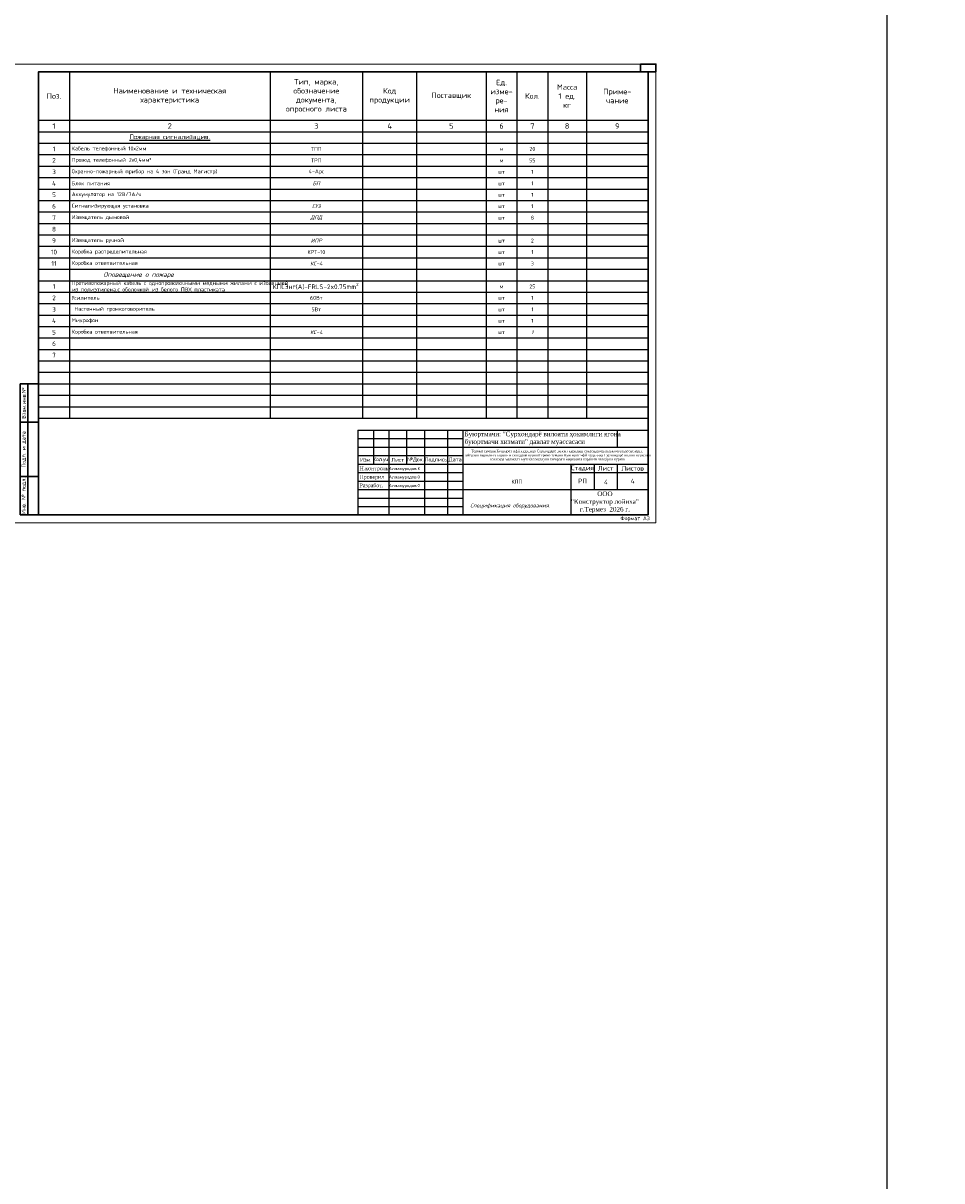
# Model space of a CAD drawing. Header units: millimetres. Extents: x -228268 to 1513407, y -439898 to -137408.
# Tile 27 of 128: x -88912 to -29376, y -289969 to -215005. Entities that reach past the tile are written whole.
import ezdxf

# ---------------------------------------------------------------- set-up
doc = ezdxf.new("R2010")
doc.units = ezdxf.units.MM
for name, color, linetype, lineweight in [('2 LINE', 7, 'Continuous', 9), ('Рамка (Sheet frame)', 7, 'Continuous', 30), ('Элемент модели - Зона_Ном_пера__41', 7, 'Continuous', 25)]:
    doc.layers.add(name, color=color, linetype=linetype, lineweight=lineweight)
for name, color, linetype in [('Text', 154, 'Continuous'), ('Штамп опасные', 7, 'Continuous'), ('Электрика', 7, 'Continuous')]:
    doc.layers.add(name, color=color, linetype=linetype)
doc.styles.add('250', font='isocpeur.ttf', dxfattribs={"height": 250})
doc.styles.add('GOST', font='isocpeur.ttf')
doc.styles.add('V@ler@Live', font='isocpeur.ttf')
doc.styles.add('ViTEXT', font='isocpeur.ttf')
doc.styles.add('Бристоль', font='isocpeui.ttf')
doc.styles.add('ГОСТ 250', font='isocpeur.ttf', dxfattribs={"height": 250})
doc.styles.add('ГОСТ 300', font='isocpeur.ttf', dxfattribs={"height": 300})
doc.styles.add('ГОСТ 350', font='isocpeur.ttf', dxfattribs={"height": 350})
doc.styles.add('Мой 250', font='isocpeui.ttf', dxfattribs={"height": 250})

# ---------------------------------------------------------------- blocks, each defined once
blk = doc.blocks.new('*U557')
at = {"lineweight": 30, "ltscale": 15}
blk.add_lwpolyline([(41010, 29700), (42010, 29700), (42010, 29200), (41010, 29200)], close=True, dxfattribs=at)
at = {"layer": 'Электрика', "color": 7, "lineweight": 30}
for p, q in [((810, 9000), (810, 500)), ((810, 9000), (2010, 9000)), ((1310, 9000), (1310, 500)), ((2010, 6500), (810, 6500)), ((2010, 3000), (810, 3000)), ((2010, 500), (810, 500))]:
    blk.add_line(p, q, dxfattribs=at)
at = {"layer": 'Электрика', "color": 7, "lineweight": 18}
blk.add_lwpolyline([(10, 0), (42010, 0), (42010, 29700), (10, 29700)], close=True, dxfattribs=at)
at = {"layer": 'Электрика', "color": 7, "lineweight": 30}
blk.add_lwpolyline([(2010, 500), (41510, 500), (41510, 29200), (2010, 29200)], close=True, dxfattribs=at)
at = {"insert": (39719, 413), "char_height": 250, "width": 1756.5, "attachment_point": 1, "style": '250'}
blk.add_mtext('Формат A3', dxfattribs=at)
at = {"layer": 'Электрика', "color": 7, "char_height": 250, "width": 2500, "attachment_point": 5, "rotation": 90, "style": 'ГОСТ 250'}
for s, insert in [('Взам.инв.№', (1060, 7750)), ('Подп. и дата', (1060, 4750)), ('Инв. № подл.', (1060, 1750))]:
    blk.add_mtext(s, dxfattribs=dict(at, insert=insert))

msp = doc.modelspace()

# ---------------------------------------------------------------- linework, layer by layer
at = {"lineweight": 25}
for p, q in [((-87912.4, -218153.2), (-72912.4, -218153.2)), ((-87912.4, -218153.2), (-87912.4, -240582.8)), ((-85912.4, -218153.2), (-85912.4, -240582.8)), ((-72912.4, -218153.2), (-48412.4, -218153.2)), ((-72912.4, -218153.2), (-72912.4, -240582.8)), ((-66912.4, -218153.2), (-66912.4, -240582.8)), ((-63412.4, -218153.2), (-63412.4, -240582.8)), ((-58912.4, -218153.2), (-58912.4, -240582.8)), ((-56912.4, -218153.2), (-56912.4, -240582.8)), ((-54912.4, -218153.2), (-54912.4, -240582.8)), ((-52412.4, -218153.2), (-52412.4, -240582.8)), ((-48412.4, -218153.2), (-48412.4, -240582.8)), ((-87912.4, -221295), (-48412.4, -221295)), ((-87912.4, -222036.8), (-48412.4, -222036.8)), ((-87912.4, -222778.7), (-48412.4, -222778.7)), ((-87912.4, -223520.5), (-85912.4, -223520.5)), ((-85912.4, -223520.5), (-48412.4, -223520.5)), ((-87912.4, -224262.3), (-85912.4, -224262.3)), ((-85912.4, -224262.3), (-48412.4, -224262.3)), ((-87912.4, -225004.2), (-85912.4, -225004.2)), ((-85912.4, -225004.2), (-48412.4, -225004.2)), ((-87912.4, -225746), (-85912.4, -225746)), ((-85912.4, -225746), (-48412.4, -225746)), ((-87912.4, -226487.9), (-85912.4, -226487.9)), ((-85912.4, -226487.9), (-48412.4, -226487.9)), ((-87912.4, -227229.7), (-85912.4, -227229.7)), ((-85912.4, -227229.7), (-48412.4, -227229.7)), ((-87912.4, -227971.5), (-85912.4, -227971.5)), ((-85912.4, -227971.5), (-48412.4, -227971.5)), ((-87912.4, -228713.4), (-85912.4, -228713.4)), ((-85912.4, -228713.4), (-48412.4, -228713.4)), ((-87912.4, -229455.2), (-85912.4, -229455.2)), ((-85912.4, -229455.2), (-48412.4, -229455.2)), ((-87912.4, -230197.1), (-85912.4, -230197.1)), ((-85912.4, -230197.1), (-48412.4, -230197.1)), ((-87912.4, -230938.9), (-72912.4, -230938.9)), ((-72912.4, -230938.9), (-48412.4, -230938.9)), ((-87912.4, -231680.7), (-85912.4, -231680.7)), ((-85912.4, -231680.7), (-48412.4, -231680.7)), ((-87912.4, -232422.6), (-85912.4, -232422.6)), ((-85912.4, -232422.6), (-48412.4, -232422.6)), ((-87912.4, -233164.4), (-85912.4, -233164.4)), ((-85912.4, -233164.4), (-48412.4, -233164.4)), ((-87912.4, -233906.2), (-85912.4, -233906.2)), ((-85912.4, -233906.2), (-48412.4, -233906.2)), ((-66912.4, -233906.2), (-66912.4, -234648.1)), ((-87912.4, -234648.1), (-85912.4, -234648.1)), ((-85912.4, -234648.1), (-48412.4, -234648.1)), ((-72912.4, -234648.1), (-66912.4, -234648.1)), ((-87912.4, -235389.9), (-85912.4, -235389.9)), ((-87912.4, -236131.8), (-85912.4, -236131.8)), ((-85912.4, -235389.9), (-48412.4, -235389.9)), ((-85912.4, -236131.8), (-48412.4, -236131.8)), ((-87912.4, -236873.6), (-72912.4, -236873.6)), ((-72912.4, -236873.6), (-48412.4, -236873.6)), ((-87912.4, -237615.4), (-72912.4, -237615.4)), ((-72912.4, -237615.4), (-48412.4, -237615.4)), ((-87912.4, -238357.3), (-72912.4, -238357.3)), ((-72912.4, -238357.3), (-48412.4, -238357.3)), ((-87912.4, -239099.1), (-72912.4, -239099.1)), ((-72912.4, -239099.1), (-48412.4, -239099.1)), ((-87912.4, -239840.9), (-72912.4, -239840.9)), ((-72912.4, -239840.9), (-48412.4, -239840.9)), ((-87912.4, -240582.8), (-72912.4, -240582.8)), ((-72912.4, -240582.8), (-48412.4, -240582.8))]:
    msp.add_line(p, q, dxfattribs=at)
at = {"color": 1}
msp.add_lwpolyline([(-228267.8, -152317.9), (-228267.8, -439897.6), (-32920.2, -439897.6), (-32920.2, -152317.9), (-228267.8, -152317.9)], dxfattribs=at)
at = {"layer": 'Штамп опасные'}
for p, q in [((-67212.4, -241353.2), (-48412.4, -241353.2)), ((-67212.4, -241353.2), (-67212.4, -246853.2)), ((-66212.4, -241353.2), (-66212.4, -243553.2)), ((-65212.4, -241353.2), (-65212.4, -246853.2)), ((-64062.4, -241353.2), (-64062.4, -243553.2)), ((-62912.4, -241353.2), (-62912.4, -246853.2)), ((-61412.4, -241353.2), (-61412.4, -246853.2)), ((-60412.4, -241353.2), (-60412.4, -246853.2)), ((-50412.4, -241353.2), (-50412.4, -242453.2)), ((-48412.4, -241353.2), (-48412.4, -246853.2)), ((-67212.4, -241903.2), (-60412.4, -241903.2)), ((-67212.4, -242453.2), (-48412.4, -242453.2)), ((-67212.4, -243003.2), (-60412.4, -243003.2)), ((-67212.4, -243553.2), (-53412.4, -243553.2)), ((-53412.4, -243553.2), (-53412.4, -244103.2)), ((-51912.4, -243553.2), (-51912.4, -245203.2)), ((-50412.4, -243553.2), (-50412.4, -245203.2)), ((-67212.4, -244103.2), (-60412.4, -244103.2)), ((-53412.4, -244103.2), (-48412.4, -244103.2)), ((-67212.4, -244653.2), (-60412.4, -244653.2)), ((-67212.4, -245203.2), (-48412.4, -245203.2)), ((-67212.4, -245753.2), (-60412.4, -245753.2)), ((-53412.4, -245203.2), (-53412.4, -246853.2)), ((-67212.4, -246303.2), (-60412.4, -246303.2)), ((-67212.4, -246853.2), (-48412.4, -246853.2))]:
    msp.add_line(p, q, dxfattribs=at)
at = {"layer": 'Штамп опасные', "lineweight": 25}
for p, q in [((-53412.4, -243553.2), (-48412.4, -243553.2)), ((-53412.4, -244103.2), (-53412.4, -245203.2))]:
    msp.add_line(p, q, dxfattribs=at)

# ---------------------------------------------------------------- block references
at = {"color": 7, "lineweight": 25}
msp.add_blockref('*U557', (-89921.9, -247353.2), dxfattribs=at)

# ---------------------------------------------------------------- texts
at = {"lineweight": 25}
for s, insert, char_height, width, attachment_point, style in [('Тип, марка,\\Pобозначение\\Pдокумента,\\Pопросного листа', (-69912.4, -219724.1), 350, 5700, 5, 'ГОСТ 350'), ('Ед.\\Pизме-\\Pре-\\Pния', (-57912.4, -219724.1), 350, 1700, 5, 'ГОСТ 350'), ('Поз.', (-86912.4, -219724.1), 350, 1700, 5, 'ГОСТ 350'), ('Наименование и техническая\\Pхарактеристика', (-79412.4, -219724.1), 350, 12700, 5, 'ГОСТ 350'), ('Код\\Pпродукции', (-65162.4, -219724.1), 350, 3200, 5, 'ГОСТ 350'), ('Поставщик', (-61162.4, -219724.1), 350, 4200, 5, 'ГОСТ 350'), ('Кол.', (-55912.4, -219724.1), 350, 1700, 5, 'ГОСТ 350'), ('Масса\\P1 ед.\\Pкг', (-53662.4, -219724.1), 350, 2200, 5, 'ГОСТ 350'), ('Приме-\\Pчание', (-50412.4, -219724.1), 350, 3700, 5, 'ГОСТ 350'), ('1', (-86912.4, -221665.9), 350, 1700, 5, 'ГОСТ 350'), ('2', (-79412.4, -221665.9), 350, 12700, 5, 'ГОСТ 350'), ('3', (-69912.4, -221665.9), 350, 5700, 5, 'ГОСТ 350'), ('4', (-65162.4, -221665.9), 350, 3200, 5, 'ГОСТ 350'), ('5', (-61162.4, -221665.9), 350, 4200, 5, 'ГОСТ 350'), ('6', (-57912.4, -221665.9), 350, 1700, 5, 'ГОСТ 350'), ('7', (-55912.4, -221665.9), 350, 1700, 5, 'ГОСТ 350'), ('8', (-53662.4, -221665.9), 350, 2200, 5, 'ГОСТ 350'), ('9', (-50412.4, -221665.9), 350, 3700, 5, 'ГОСТ 350'), ('{\\LПожарная сигнализация.}', (-79412.4, -222407.8), 300, 12700, 5, 'ГОСТ 250'), ('1', (-86912.4, -223149.6), 300, 1700, 5, 'ГОСТ 300'), ('{\\C256;Кабель телефонный 10х2мм\\P}', (-85762.4, -223149.6), 250, 12700, 4, 'ГОСТ 250'), ('{\\C256;ТПП\\P}', (-69912.4, -223149.6), 250, 5700, 5, 'ГОСТ 250'), ('м', (-57912.4, -223149.6), 250, 1700, 5, 'ГОСТ 250'), ('20', (-55912.4, -223149.6), 250, 1700, 5, 'ГОСТ 250'), ('2', (-86912.4, -223891.4), 300, 1700, 5, 'ГОСТ 300'), ('Провод телефонный 2х0,4мм²\\P', (-85762.4, -223891.4), 250, 12700, 4, 'ГОСТ 250'), ('ТРП\\P', (-69912.4, -223891.4), 250, 5700, 5, 'ГОСТ 250'), ('м', (-57912.4, -223891.4), 250, 1700, 5, 'ГОСТ 250'), ('55', (-55912.4, -223891.4), 250, 1700, 5, 'ГОСТ 250'), ('3', (-86912.4, -224633.3), 300, 1700, 5, 'ГОСТ 300'), ('Охранно-пожарный прибор на 4 зон (Гранд Магистр) ', (-85762.4, -224633.3), 250, 12700, 4, 'ГОСТ 250'), ('4-Арс', (-69912.4, -224633.3), 250, 5700, 5, 'ГОСТ 250'), ('шт', (-57912.4, -224633.3), 250, 1700, 5, 'ГОСТ 250'), ('1', (-55912.4, -224633.3), 250, 1700, 5, 'ГОСТ 250'), ('4', (-86912.4, -225375.1), 300, 1700, 5, 'ГОСТ 300'), ('Блок питания \\P', (-85762.4, -225375.1), 250, 12700, 4, 'ГОСТ 250'), ('{\\fISOCPEUR|b0|i1|c204|p34;БП\\P}', (-69912.4, -225375.1), 250, 5700, 5, 'ГОСТ 250'), ('шт', (-57912.4, -225375.1), 250, 1700, 5, 'ГОСТ 250'), ('1', (-55912.4, -225375.1), 250, 1700, 5, 'ГОСТ 250'), ('5', (-86912.4, -226116.9), 300, 1700, 5, 'ГОСТ 300'), ('Аккумулятор на 12В/7А/ч\\P', (-85762.4, -226116.9), 250, 12700, 4, 'ГОСТ 250'), ('шт', (-57912.4, -226116.9), 250, 1700, 5, 'ГОСТ 250'), ('1', (-55912.4, -226116.9), 250, 1700, 5, 'ГОСТ 250'), ('6', (-86912.4, -226858.8), 300, 1700, 5, 'ГОСТ 300'), ('Сигнализирующая установка \\P', (-85762.4, -226858.8), 250, 12700, 4, 'ГОСТ 250'), ('{\\fISOCPEUR|b0|i1|c204|p34;СУЗ\\P}', (-69912.4, -226858.8), 250, 5700, 5, 'ГОСТ 250'), ('шт', (-57912.4, -226858.8), 250, 1700, 5, 'ГОСТ 250'), ('1', (-55912.4, -226858.8), 250, 1700, 5, 'ГОСТ 250'), ('7', (-86912.4, -227600.6), 300, 1700, 5, 'ГОСТ 300'), ('Извещатель дымовой \\P', (-85762.4, -227600.6), 250, 12700, 4, 'ГОСТ 250'), ('{\\fISOCPEUR|b0|i1|c204|p34;ДПД\\P}', (-69912.4, -227600.6), 250, 5700, 5, 'ГОСТ 250'), ('шт', (-57912.4, -227600.6), 250, 1700, 5, 'ГОСТ 250'), ('8', (-55912.4, -227600.6), 250, 1700, 5, 'ГОСТ 250'), ('8', (-86912.4, -228342.5), 300, 1700, 5, 'ГОСТ 300'), ('9', (-86912.4, -229084.3), 300, 1700, 5, 'ГОСТ 300'), ('Извещатель ручной \\P', (-85762.4, -229084.3), 250, 12700, 4, 'ГОСТ 250'), ('{\\fISOCPEUR|b0|i1|c204|p34;ИПР\\P}', (-69912.4, -229084.3), 250, 5700, 5, 'ГОСТ 250'), ('шт', (-57912.4, -229084.3), 250, 1700, 5, 'ГОСТ 250'), ('2', (-55912.4, -229084.3), 250, 1700, 5, 'ГОСТ 250'), ('10', (-86912.4, -229826.1), 300, 1700, 5, 'ГОСТ 300'), ('{\\C256;Коробка распределительная \\P}', (-85762.4, -229826.1), 250, 12700, 4, 'ГОСТ 250'), ('{\\C256;КРТ-10\\P}', (-69912.4, -229826.1), 250, 5700, 5, 'ГОСТ 250'), ('шт', (-57912.4, -229826.1), 250, 1700, 5, 'ГОСТ 250'), ('1', (-55912.4, -229826.1), 250, 1700, 5, 'ГОСТ 250'), ('11', (-86912.4, -230568), 300, 1700, 5, 'ГОСТ 300'), ('Коробка ответвительная \\P', (-85762.4, -230568), 250, 12700, 4, 'ГОСТ 250'), ('{\\fISOCPEUR|b0|i1|c204|p34;КС-4\\P}', (-69912.4, -230568), 250, 5700, 5, 'ГОСТ 250'), ('шт', (-57912.4, -230568), 250, 1700, 5, 'ГОСТ 250'), ('3', (-55912.4, -230568), 250, 1700, 5, 'ГОСТ 250'), ('1', (-86912.4, -232051.6), 300, 1700, 5, 'ГОСТ 300'), ('\\A1;Противопожарный кабель {\\A0;с однопроволочными медными жилами с изоляцией из полиэтилена,с оболочкой из белого ПВХ пластиката} ', (-85759.9, -232069.8), 250, 12700, 4, 'ГОСТ 250'), ('м', (-57912.4, -232051.6), 250, 1700, 5, 'ГОСТ 250'), ('25', (-55912.4, -232051.6), 250, 1700, 5, 'ГОСТ 250'), ('2', (-86912.4, -232793.5), 300, 1700, 5, 'ГОСТ 300'), ('{\\C256;Усилитель }', (-85762.4, -232793.5), 250, 12700, 4, 'ГОСТ 250'), ('60Вт', (-69912.4, -232793.5), 250, 5700, 5, 'ГОСТ 250'), ('шт', (-57912.4, -232793.5), 250, 1700, 5, 'ГОСТ 250'), ('1', (-55912.4, -232793.5), 250, 1700, 5, 'ГОСТ 250'), ('3', (-86912.4, -233535.3), 300, 1700, 5, 'ГОСТ 300'), (' Настенный громкоговоритель ', (-85762.4, -233535.3), 250, 12700, 4, 'ГОСТ 250'), ('5Вт', (-69912.4, -233535.3), 250, 5700, 5, 'ГОСТ 250'), ('шт', (-57912.4, -233535.3), 250, 1700, 5, 'ГОСТ 250'), ('1', (-55912.4, -233535.3), 250, 1700, 5, 'ГОСТ 250'), ('4', (-86912.4, -234277.2), 300, 1700, 5, 'ГОСТ 300'), ('{\\C256;Микрофон }', (-85762.4, -234277.2), 250, 12700, 4, 'ГОСТ 250'), ('шт', (-57912.4, -234277.2), 250, 1700, 5, 'ГОСТ 250'), ('1', (-55912.4, -234277.2), 250, 1700, 5, 'ГОСТ 250'), ('5', (-86912.4, -235019), 300, 1700, 5, 'ГОСТ 300'), ('Коробка ответвительная \\P', (-85762.4, -235019), 250, 12700, 4, 'ГОСТ 250'), ('{\\fISOCPEUR|b0|i1|c204|p34;КС-4\\P}', (-69912.4, -235019), 250, 5700, 5, 'ГОСТ 250'), ('шт', (-57912.4, -235019), 250, 1700, 5, 'ГОСТ 250'), ('1', (-55912.4, -235019), 250, 1700, 5, 'Мой 250'), ('6', (-86912.4, -235760.8), 300, 1700, 5, 'ГОСТ 300'), ('7', (-86912.4, -236502.7), 300, 1700, 5, 'ГОСТ 300')]:
    msp.add_mtext(s, dxfattribs=dict(at, insert=insert, char_height=char_height, width=width, attachment_point=attachment_point, style=style))
at = {"color": 7, "lineweight": 25, "ltscale": 0.095, "insert": (-57441.1, -246270.3), "char_height": 250, "width": 6900, "attachment_point": 5, "style": 'Мой 250'}
msp.add_mtext('{\\C256; Спецификация оборудования. }', dxfattribs=at)
at = {"layer": '2 LINE', "ltscale": 25, "char_height": 300, "attachment_point": 5, "style": 'GOST'}
for s, insert, width in [('{\\fISOCPEUR|b1|i1|c204|p34;\\C152;Оповещение о пожаре}', (-81429.9, -231324.3), 13400), ('\\A1;КПСЭнг(А)-FRLS-2x0.75mm{\\H0.7x;\\S2^ ;}', (-69953.7, -232037.5), 5680)]:
    msp.add_mtext(s, dxfattribs=dict(at, insert=insert, width=width))
at = {"layer": 'Text', "color": 0, "lineweight": 20, "ltscale": 30, "insert": (-56921.3, -244697.4), "char_height": 250, "width": 7000, "attachment_point": 5, "style": 'V@ler@Live'}
msp.add_mtext('{\\C7;КПП}', dxfattribs=at)
at = {"layer": 'Рамка (Sheet frame)', "color": 7, "lineweight": 15, "insert": (-149158.3, -225607.1), "char_height": 250, "width": 15237.265, "attachment_point": 4, "style": 'Бристоль'}
msp.add_mtext('\\pi6641.54902;Примечание:\\P\\pi0;1. Монтаж {\\C256;пожарных дымовых извещателей выполнить }на расстоянии не более 4 метров от стены.\\P2. {\\C0;При монтаже подвесных потолков предусмотреть доступ к извещателям, для обеспечения обслуживания дымовых извещателей. Крепления всех дымовых извещателей за и под подвесным потолком \\C256;могут быть откорректированы с учетом всех нормативных документов, а также с учётом расположения освещения, вентиляции или других коммуникаций,\\C0; высотную отметку плана смотреть в архитектурно-строительной части проекта.}', dxfattribs=at)
at = {"layer": 'Штамп опасные', "lineweight": 25, "style": 'ViTEXT'}
for s, insert, char_height, width, attachment_point in [('{\\fTimes New Roman|b0|i0|c204|p18;\\C0;Буюртмачи: "Сурхондарё вилояти ҳокимлиги ягона буюртмачи хизмати" давлат муассасаси}', (-60303.6, -241903.2), 300, 10000, 4), ('{\\fTimes New Roman|b0|i0|c204|p18;\\C0;Термиз тумани Кунгирот мфй худудида Сурхондарё вилоят курилиш сохасида малакали мутахассисларни тайёрлаш марказига карашли автодром куришТермиз тумани Кунгирот мфй худудида Сурхондарё вилоят курилиш сохасида малакали мутахассисларни тайёрлаш марказига карашли автодром куриш}', (-54303.6, -243003.2), 160, 12000, 5), ('Изм.', (-66712.4, -243278.2), 250, 1000, 5), ('{\\T0.95;Кол.уч.}', (-65712.4, -243278.2), 250, 1000, 5), ('Лист', (-64637.4, -243278.2), 250, 1150, 5), ('№Док.\\P', (-63487.4, -243278.2), 250, 1150, 5), ('Подпись', (-62162.4, -243278.2), 250, 1500, 5), ('Дата', (-60912.4, -243278.2), 250, 1000, 5), ('{\\fTimes New Roman|b0|i0|c204|p18;\\C0;Н.контроль}', (-67112.4, -243870), 250, 1800, 4), ('{\\fTimes New Roman|b0|i0|c204|p18;\\C0;Проверил\\Ftxt|c204; }', (-67112.4, -244420), 250, 1800, 4), ('Алламуродов.К', (-65212.4, -243870), 200, 2000, 4), ('Алламуродов.0', (-65212.4, -244420), 200, 2000, 4), ('Стадия', (-52662.4, -243828.2), 300, 1500, 5), ('Лист', (-51162.4, -243828.2), 300, 1500, 5), ('Листов', (-49412.4, -243828.2), 300, 2000, 5), ('{\\fTimes New Roman|b0|i0|c204|p18;\\C0;Разработ.}', (-67112.4, -244970), 250, 1800, 4), ('Алламуродов.0', (-65212.4, -244970), 200, 2000, 4), ('РП', (-52662.4, -244653.2), 300, 1500, 5), ('4', (-49412.4, -244653.2), 300, 2000, 5), ('{\\fTimes New Roman|b0|i0|c204|p18;\\C0;ООО \\P"Конструктор лойиха"\\Pг.Термез  2026 г.\\Ftxt|c204;  }', (-51212.4, -246028.2), 300, 5000, 5)]:
    msp.add_mtext(s, dxfattribs=dict(at, insert=insert, char_height=char_height, width=width, attachment_point=attachment_point))
at = {"layer": 'Элемент модели - Зона_Ном_пера__41', "color": 0, "linetype": 'Continuous', "lineweight": 5, "insert": (-51178.2, -244715), "char_height": 300, "width": 1500, "attachment_point": 5, "style": 'Бристоль'}
msp.add_mtext('4', dxfattribs=at)

doc.saveas('drawing.dxf')
